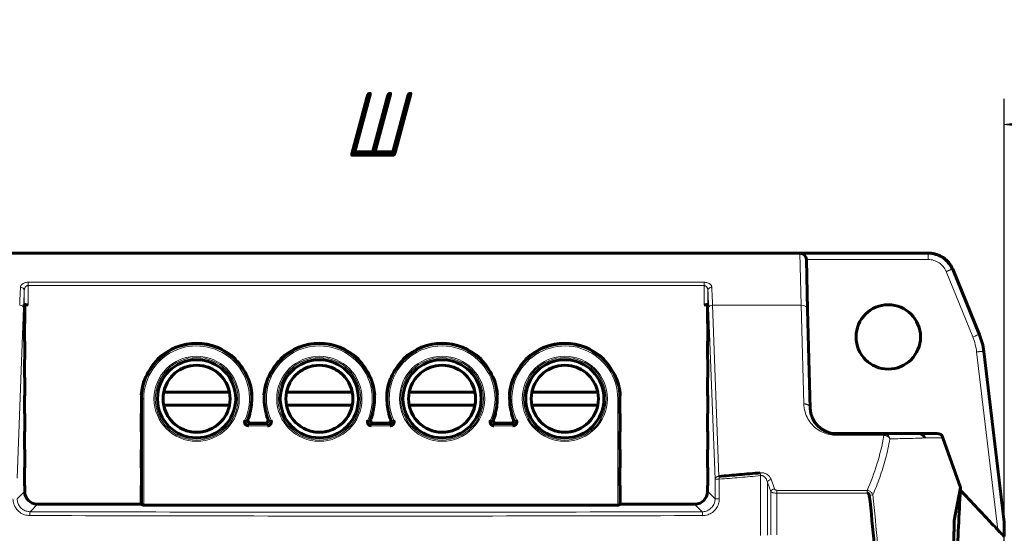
# Model space of a CAD drawing. Header units: millimetres. Extents: x 0 to 594, y 0 to 420.
# Tile 11 of 18: x 129 to 205, y 280 to 320. Entities that reach past the tile are written whole.
import ezdxf

# ---------------------------------------------------------------- set-up
doc = ezdxf.new("R2010")
doc.units = ezdxf.units.MM
doc.linetypes.add('K5LT_BASIC', pattern=[0])
doc.linetypes.add('K5LT_THIN', pattern=[0])
doc.layers.add('Системный слой', color=7, linetype='Continuous')
doc.styles.add('KDIMTEXTSTYLE', font='GOST_AU.SHX', dxfattribs={"width": 0.96, "oblique": 15, "height": 5})
doc.dimstyles.new('KDIMSTYLE (1.00)', dxfattribs={"dimtxt": 5, "dimasz": 1, "dimexe": 2, "dimexo": 0, "dimgap": 1, "dimtad": 1, "dimtxsty": 'KDIMTEXTSTYLE', "dimsah": 1, "dimcen": 0, "dimdle": 1, "dimadec": 0, "dimazin": 0, "dimtfac": 0.667, "dimtmove": 0, "dimatfit": 3, "dimfxl": 1, "dimtvp": 1, "dimtolj": 1, "dimtzin": 0, "dimarcsym": 0})

# ---------------------------------------------------------------- blocks, each defined once
blk = doc.blocks.new('KDIMARROW_01')
at = {"layer": 'Системный слой'}
blk.add_hatch(color=0, dxfattribs=at).paths.add_polyline_path([(-5, -0.658), (0, 0), (-5, 0.658), (-4.5, 0)])
at = {"layer": 'Системный слой', "color": 0, "linetype": 'K5LT_THIN', "lineweight": 18}
for p, q in [((-4.5, 0), (-5, 0.658)), ((-5, 0.658), (0, 0)), ((0, 0), (-5, -0.658)), ((-5, -0.658), (-4.5, 0)), ((0, 0), (-1, 0))]:
    blk.add_line(p, q, dxfattribs=at)

msp = doc.modelspace()

# ---------------------------------------------------------------- linework, layer by layer
at = {"layer": 'Системный слой', "color": 150, "linetype": 'K5LT_BASIC', "lineweight": 60, "true_color": 0x0080ff}
for p, q in [((122.878, 301.657), (157.505, 301.657)), ((132.106, 301.657), (132.326, 301.657)), ((132.121, 301.657), (132.106, 301.657)), ((132.106, 301.657), (132.106, 301.657)), ((137.151, 301.657), (137.535, 301.657)), ((137.279, 301.657), (137.535, 301.657)), ((139.884, 301.657), (140.105, 301.657)), ((139.899, 301.657), (139.885, 301.657)), ((139.885, 301.657), (139.885, 301.657)), ((144.94, 301.657), (145, 301.657)), ((145, 301.657), (145.282, 301.657)), ((145.364, 301.657), (145.116, 301.657)), ((145.441, 301.657), (145.654, 301.657)), ((145.672, 301.657), (145.644, 301.657)), ((148.304, 301.657), (148.026, 301.657)), ((148.27, 301.657), (148.026, 301.657)), ((148.495, 301.657), (148.026, 301.657)), ((148.332, 301.657), (148.026, 301.657)), ((148.27, 301.657), (148.134, 301.657)), ((148.278, 301.657), (148.134, 301.657)), ((148.278, 301.657), (148.134, 301.657)), ((148.217, 301.657), (148.134, 301.657)), ((148.495, 301.657), (148.332, 301.657)), ((148.495, 301.657), (148.332, 301.657)), ((148.387, 301.657), (148.332, 301.657)), ((148.387, 301.657), (148.332, 301.657)), ((148.386, 301.657), (148.332, 301.657)), ((148.386, 301.657), (148.336, 301.657)), ((148.495, 301.657), (148.336, 301.657)), ((148.495, 301.657), (148.41, 301.657)), ((148.41, 301.657), (148.62, 301.657)), ((148.495, 301.657), (148.41, 301.657)), ((148.495, 301.657), (148.41, 301.657)), ((148.495, 301.657), (148.41, 301.657)), ((148.594, 301.657), (148.579, 301.657)), ((148.594, 301.657), (148.579, 301.657)), ((148.594, 301.657), (148.579, 301.657)), ((148.594, 301.657), (148.62, 301.657)), ((148.62, 301.657), (148.594, 301.657)), ((148.594, 301.657), (148.62, 301.657)), ((148.618, 301.657), (148.594, 301.657)), ((148.594, 301.657), (148.62, 301.657)), ((148.594, 301.657), (148.62, 301.657)), ((148.594, 301.657), (148.62, 301.657)), ((148.614, 301.657), (148.62, 301.657)), ((148.614, 301.657), (148.62, 301.657)), ((149.674, 301.657), (149.888, 301.657)), ((149.674, 301.657), (150.272, 301.657)), ((149.674, 301.657), (149.888, 301.657)), ((149.674, 301.657), (149.947, 301.657)), ((149.674, 301.657), (149.888, 301.657)), ((149.677, 301.657), (149.676, 301.657)), ((149.683, 301.657), (149.676, 301.657)), ((149.683, 301.657), (149.676, 301.657)), ((149.888, 301.657), (150.164, 301.657)), ((149.888, 301.657), (150.272, 301.657)), ((149.888, 301.657), (150.272, 301.657)), ((149.888, 301.657), (149.963, 301.657)), ((149.913, 301.657), (149.963, 301.657)), ((149.913, 301.657), (149.966, 301.657)), ((149.966, 301.657), (150.272, 301.657)), ((149.966, 301.657), (150.272, 301.657)), ((149.966, 301.657), (150.272, 301.657)), ((150.022, 301.657), (150.164, 301.657)), ((152.708, 301.657), (152.68, 301.657)), ((153.065, 301.657), (153.092, 301.657)), ((154.46, 301.657), (154.636, 301.657)), ((155.192, 301.657), (155.164, 301.657)), ((155.164, 301.657), (155.174, 301.657)), ((155.441, 301.657), (155.446, 301.657)), ((155.442, 301.657), (155.442, 301.657)), ((155.448, 301.657), (155.662, 301.657)), ((157.505, 301.657), (165.284, 301.657)), ((158.11, 301.657), (157.889, 301.657)), ((158.095, 301.657), (158.11, 301.657)), ((158.11, 301.657), (158.109, 301.657)), ((160.487, 301.657), (160.459, 301.657)), ((160.843, 301.657), (160.871, 301.657)), ((163.98, 301.657), (164.156, 301.657)), ((164.712, 301.657), (164.684, 301.657)), ((164.684, 301.657), (164.694, 301.657)), ((165.284, 301.657), (169.842, 301.657)), ((165.889, 301.657), (165.668, 301.657)), ((165.874, 301.657), (165.888, 301.657)), ((165.888, 301.657), (165.888, 301.657)), ((167.789, 301.657), (167.659, 301.657)), ((167.66, 301.657), (167.789, 301.657)), ((168.238, 301.657), (168.374, 301.657)), ((168.622, 301.657), (168.431, 301.657)), ((169.842, 301.657), (189.17, 301.657)), ((169.842, 301.657), (170.643, 301.657)), ((170.121, 301.657), (170.078, 301.657)), ((170.495, 301.657), (170.226, 301.657)), ((170.411, 301.657), (170.334, 301.657)), ((170.411, 301.657), (170.334, 301.657)), ((170.538, 301.657), (170.463, 301.657)), ((170.644, 301.657), (170.602, 301.657)), ((170.644, 301.657), (170.602, 301.657)), ((170.644, 301.657), (170.61, 301.657)), ((170.644, 301.657), (170.61, 301.657)), ((170.644, 301.657), (170.61, 301.657)), ((170.644, 301.657), (170.61, 301.657)), ((170.644, 301.657), (170.61, 301.657)), ((170.736, 301.657), (170.642, 301.657)), ((170.643, 301.657), (170.734, 301.657)), ((170.734, 301.657), (170.77, 301.657)), ((170.816, 301.657), (170.737, 301.657)), ((170.815, 301.657), (170.737, 301.657)), ((170.821, 301.657), (170.77, 301.657)), ((170.816, 301.657), (170.815, 301.657)), ((170.815, 301.657), (170.819, 301.657)), ((170.821, 301.657), (170.821, 301.657)), ((173.5, 301.657), (173.676, 301.657)), ((174.204, 301.657), (174.214, 301.657)), ((174.232, 301.657), (174.204, 301.657)), ((199.123, 301.657), (189.17, 301.657)), ((189.67, 301.17), (189.772, 297.275)), ((199.123, 301.657), (199.126, 301.657)), ((199.123, 301.657), (199.178, 301.657)), ((201.031, 300.411), (203.098, 295.33)), ((129.042, 297.569), (129.014, 297.708)), ((129.042, 297.569), (129.042, 296.245)), ((182.034, 297.708), (182.007, 297.569)), ((182.007, 296.245), (182.007, 297.569)), ((189.772, 297.275), (189.973, 289.605)), ((129.024, 296.157), (129.042, 296.245)), ((129.024, 296.157), (129.024, 294.857)), ((182.024, 296.157), (182.007, 296.245)), ((182.024, 296.157), (182.024, 294.857)), ((129.024, 294.857), (129.042, 294.769)), ((182.024, 294.857), (182.007, 294.769)), ((129.042, 294.769), (129.042, 293.445)), ((182.007, 293.445), (182.007, 294.769)), ((205.01, 280.776), (203.431, 294.037)), ((129.024, 293.357), (129.042, 293.445)), ((129.024, 293.357), (129.024, 292.057)), ((182.024, 293.357), (182.007, 293.445)), ((182.024, 293.357), (182.024, 292.057)), ((129.024, 292.057), (129.042, 291.969)), ((129.042, 291.969), (129.042, 290.645)), ((182.024, 292.057), (182.007, 291.969)), ((182.007, 290.645), (182.007, 291.969)), ((129.024, 290.557), (129.042, 290.645)), ((129.024, 290.557), (129.024, 289.257)), ((138.098, 289.257), (138.098, 290.357)), ((144.928, 290.857), (139.825, 290.857)), ((154.448, 290.857), (149.345, 290.857)), ((163.968, 290.857), (158.865, 290.857)), ((173.488, 290.857), (168.385, 290.857)), ((175.215, 289.257), (175.215, 290.357)), ((182.024, 290.557), (182.007, 290.645)), ((182.024, 290.557), (182.024, 289.257)), ((139.825, 289.857), (144.928, 289.857)), ((149.345, 289.857), (154.448, 289.857)), ((158.865, 289.857), (163.968, 289.857)), ((168.385, 289.857), (173.488, 289.857)), ((129.024, 289.257), (129.042, 289.169)), ((129.042, 289.169), (129.042, 287.845)), ((138.072, 289.169), (138.098, 289.257)), ((138.072, 287.845), (138.072, 289.169)), ((175.241, 289.169), (175.215, 289.257)), ((175.241, 287.845), (175.241, 289.169)), ((182.024, 289.257), (182.007, 289.169)), ((182.007, 287.845), (182.007, 289.169)), ((147.723, 288.462), (146.55, 288.462)), ((157.243, 288.462), (156.07, 288.462)), ((166.763, 288.462), (165.59, 288.462)), ((129.024, 287.757), (129.042, 287.845)), ((129.024, 287.757), (129.024, 286.457)), ((138.072, 287.845), (138.098, 287.757)), ((138.098, 286.457), (138.098, 287.757)), ((175.241, 287.845), (175.215, 287.757)), ((175.215, 286.457), (175.215, 287.757)), ((182.024, 287.757), (182.007, 287.845)), ((182.024, 287.757), (182.024, 286.457)), ((191.972, 287.657), (195.69, 287.657)), ((195.69, 287.657), (198.372, 287.657)), ((198.372, 287.657), (199.793, 287.657)), ((200.265, 287.322), (201.615, 283.468)), ((129.024, 286.457), (129.042, 286.369)), ((138.072, 286.369), (138.098, 286.457)), ((175.241, 286.369), (175.215, 286.457)), ((182.024, 286.457), (182.007, 286.369)), ((129.042, 286.369), (129.042, 285.045)), ((138.072, 285.045), (138.072, 286.369)), ((175.241, 285.045), (175.241, 286.369)), ((182.007, 285.045), (182.007, 286.369)), ((129.024, 284.957), (129.042, 285.045)), ((129.024, 284.957), (129.024, 283.657)), ((138.072, 285.045), (138.098, 284.957)), ((138.098, 283.657), (138.098, 284.957)), ((175.241, 285.045), (175.215, 284.957)), ((175.215, 283.657), (175.215, 284.957)), ((182.024, 284.957), (182.007, 285.045)), ((182.024, 284.957), (182.024, 283.657)), ((129.024, 283.657), (129.042, 283.569)), ((129.042, 283.569), (129.042, 283.174)), ((138.072, 283.569), (138.098, 283.657)), ((138.072, 282.175), (138.072, 283.569)), ((175.241, 283.569), (175.215, 283.657)), ((175.241, 282.175), (175.241, 283.569)), ((182.024, 283.657), (182.007, 283.569)), ((182.007, 283.174), (182.007, 283.569)), ((201.145, 280.893), (201.615, 283.468)), ((201.615, 283.468), (201.615, 283.273)), ((130.041, 282.175), (138.072, 282.175)), ((138.072, 282.175), (138.172, 282.108)), ((138.271, 282.105), (175.042, 282.105)), ((175.241, 282.175), (175.142, 282.108)), ((175.241, 282.175), (181.007, 282.175)), ((205.024, 280.027), (205.024, 280.538)), ((205.024, 280.027), (205.024, 279.667))]:
    msp.add_line(p, q, dxfattribs=at)
at = {"layer": 'Системный слой', "color": 7, "linetype": 'K5LT_THIN', "lineweight": 18}
for p, q in [((189.17, 301.657), (189.272, 297.627)), ((199.123, 301.17), (189.67, 301.17)), ((199.123, 301.17), (199.123, 301.657)), ((202.578, 295.155), (200.513, 300.235)), ((200.976, 300.411), (201.031, 300.411)), ((203.041, 295.33), (200.976, 300.411)), ((129.314, 299.15), (129.314, 299.405)), ((181.734, 299.405), (129.314, 299.405)), ((181.734, 299.15), (181.734, 299.405)), ((129.014, 298.771), (129.014, 297.708)), ((129.314, 299.15), (129.314, 297.657)), ((181.734, 299.15), (129.314, 299.15)), ((181.734, 297.657), (181.734, 299.15)), ((182.034, 297.708), (182.034, 298.771)), ((128.955, 297.408), (128.46, 284.195)), ((182.591, 284.113), (182.093, 297.408)), ((182.393, 297.627), (189.272, 297.627)), ((182.891, 284.332), (182.393, 297.627)), ((189.272, 297.627), (189.473, 289.957)), ((203.098, 295.33), (203.041, 295.33)), ((203.431, 294.037), (203.375, 294.037)), ((205.01, 280.274), (203.375, 294.037)), ((204.52, 280.17), (202.878, 293.991)), ((138.098, 290.357), (138.172, 290.357)), ((138.172, 290.357), (138.172, 282.108)), ((138.271, 290.357), (138.172, 290.357)), ((138.271, 290.357), (138.271, 282.105)), ((175.042, 290.357), (175.142, 290.357)), ((175.042, 282.105), (175.042, 290.357)), ((175.142, 282.108), (175.142, 290.357)), ((175.215, 290.357), (175.142, 290.357)), ((148.148, 288.684), (148.057, 288.643)), ((157.668, 288.684), (157.577, 288.643)), ((167.188, 288.684), (167.097, 288.643)), ((146.399, 288.262), (146.399, 288.362)), ((147.874, 288.362), (146.399, 288.362)), ((147.874, 288.262), (146.399, 288.262)), ((147.874, 288.262), (147.874, 288.362)), ((157.394, 288.362), (155.919, 288.362)), ((155.919, 288.262), (155.919, 288.362)), ((157.394, 288.262), (155.919, 288.262)), ((157.394, 288.262), (157.394, 288.362)), ((166.914, 288.362), (165.439, 288.362)), ((165.439, 288.262), (165.439, 288.362)), ((166.914, 288.262), (165.439, 288.262)), ((166.914, 288.262), (166.914, 288.362)), ((191.972, 287.657), (191.972, 287.523)), ((191.972, 287.523), (195.69, 287.523)), ((195.69, 287.657), (195.69, 287.523)), ((198.844, 287.322), (200.265, 287.322)), ((182.591, 282.589), (182.591, 284.113)), ((182.591, 284.113), (182.917, 284.113)), ((182.917, 282.589), (182.917, 284.113)), ((186.125, 284.388), (186.125, 279.737)), ((186.933, 284.101), (187.193, 283.374)), ((186.648, 283.881), (186.908, 283.154)), ((186.648, 283.881), (186.648, 279.753)), ((129.042, 283.174), (128.46, 282.592)), ((182.591, 282.589), (182.007, 283.174)), ((182.591, 282.589), (182.917, 282.589)), ((186.908, 279.78), (186.908, 283.154)), ((187.382, 283.246), (187.382, 283.027)), ((187.382, 283.246), (194.396, 283.246)), ((187.382, 283.027), (194.396, 283.027)), ((187.382, 283.027), (187.382, 279.788)), ((194.396, 283.246), (194.396, 283.027)), ((194.821, 282.887), (194.555, 282.857)), ((130.041, 282.175), (129.455, 281.589)), ((181.596, 281.586), (181.007, 282.175)), ((205.01, 280.274), (205.01, 280.776))]:
    msp.add_line(p, q, dxfattribs=at)
at = {"layer": 'Системный слой', "color": 150, "linetype": 'K5LT_BASIC', "lineweight": 60, "true_color": 0x0080ff}
for centre, radius in [((196.024, 295.157), 2.5), ((142.377, 290.357), 3.032), ((151.897, 290.357), 3.032), ((161.417, 290.357), 3.032), ((170.937, 290.357), 3.032), ((142.377, 290.357), 2.6), ((151.897, 290.357), 2.6), ((161.417, 290.357), 2.6), ((170.937, 290.357), 2.6)]:
    msp.add_circle(centre, radius, dxfattribs=at)
at = {"layer": 'Системный слой', "color": 7, "linetype": 'K5LT_THIN', "lineweight": 18}
for centre, radius in [((142.377, 290.357), 3.305), ((142.377, 290.357), 3.205), ((151.897, 290.357), 3.305), ((151.897, 290.357), 3.205), ((161.417, 290.357), 3.305), ((161.417, 290.357), 3.205), ((170.937, 290.357), 3.305)]:
    msp.add_circle(centre, radius, dxfattribs=at)
at = {"layer": 'Системный слой', "color": 150, "linetype": 'K5LT_BASIC', "lineweight": 60, "true_color": 0x0080ff}
for centre, radius, start, end in [((189.17, 301.157), 0.5, 1.5, 90), ((142.377, 290.357), 4.305, 45.83811, 134.16189), ((151.897, 290.357), 4.305, 45.83811, 134.16189), ((161.417, 290.357), 4.305, 45.83811, 134.16189), ((170.937, 290.357), 4.305, 45.83811, 134.16189), ((142.377, 290.357), 4.279, 135.47969, 156.58893), ((142.377, 290.357), 4.279, 23.41107, 44.52031), ((151.897, 290.357), 4.279, 135.47969, 156.58893), ((151.897, 290.357), 4.279, 23.41107, 44.52031), ((161.417, 290.357), 4.279, 135.47969, 156.58893), ((161.417, 290.357), 4.279, 23.41107, 44.52031), ((170.937, 290.357), 4.279, 135.47969, 156.58893), ((170.937, 290.357), 4.279, 23.41107, 44.52031), ((142.377, 290.357), 2.6, 90, 168.91251), ((142.377, 290.357), 2.6, 11.08749, 90), ((151.897, 290.357), 2.6, 90, 168.91251), ((151.897, 290.357), 2.6, 11.08749, 90), ((161.417, 290.357), 2.6, 90, 168.91251), ((161.417, 290.357), 2.6, 11.08749, 90), ((170.937, 290.357), 2.6, 90, 168.91251), ((170.937, 290.357), 2.6, 11.08749, 90), ((142.377, 290.357), 4.305, 158.01114, 176.16176), ((142.377, 290.357), 4.305, 3.83824, 21.98886), ((151.897, 290.357), 4.305, 158.01114, 176.16176), ((151.897, 290.357), 4.305, 3.83824, 21.98886), ((161.417, 290.357), 4.305, 158.01114, 176.16176), ((161.417, 290.357), 4.305, 3.83824, 21.98886), ((170.937, 290.357), 4.305, 158.01114, 176.16176), ((170.937, 290.357), 4.305, 3.83824, 21.98886), ((142.377, 290.357), 4.279, 177.32078, 180), ((142.377, 290.357), 4.279, 345.10237, 2.67922), ((151.897, 290.357), 4.279, 177.32078, 194.89763), ((151.897, 290.357), 4.279, 345.10237, 2.67922), ((161.417, 290.357), 4.279, 177.32078, 194.89763), ((161.417, 290.357), 4.279, 345.10237, 2.67922), ((170.937, 290.357), 4.279, 177.32078, 194.89763), ((170.937, 290.357), 4.279, 0, 2.67922), ((142.377, 290.357), 2.6, 191.08749, 348.91251), ((151.897, 290.357), 2.6, 191.08749, 348.91251), ((161.417, 290.357), 2.6, 191.08749, 348.91251), ((170.937, 290.357), 2.6, 191.08749, 348.91251), ((191.972, 289.657), 2, 181.5, 270), ((142.377, 290.357), 4.305, 337.88983, 343.97791), ((151.897, 290.357), 4.305, 196.02209, 202.11017), ((151.897, 290.357), 4.305, 337.88983, 343.97791), ((161.417, 290.357), 4.305, 196.02209, 202.11017), ((161.417, 290.357), 4.305, 337.88983, 343.97791), ((170.937, 290.357), 4.305, 196.02209, 202.11017)]:
    msp.add_arc(centre, radius, start, end, dxfattribs=at)
at = {"layer": 'Системный слой', "color": 7, "linetype": 'K5LT_THIN', "lineweight": 18}
for centre, radius, start, end in [((142.377, 290.357), 4.205, 335.93333, 180), ((142.377, 290.357), 4.105, 335.94648, 180), ((151.897, 290.357), 4.205, 335.93333, 204.05352), ((151.897, 290.357), 4.105, 335.94648, 204.05352), ((161.417, 290.357), 4.205, 335.93333, 204.05352), ((161.417, 290.357), 4.105, 335.94648, 204.05352), ((170.937, 290.357), 4.205, 0, 204.05352), ((170.937, 290.357), 4.105, 0, 204.05352), ((170.937, 290.357), 3.205, 0, 180), ((170.937, 290.357), 3.205, 180, 0)]:
    msp.add_arc(centre, radius, start, end, dxfattribs=at)
for centre, major_axis, ratio, start_param, end_param in [((128.714, 298.771), (0.3, -0.015), 0.823768, 0.061598, 1.612625), ((182.334, 298.771), (-0.3, -0.015), 0.823768, 4.670561, 6.221587), ((128.655, 297.408), (0.3, -0.011), 0.731115, 0.051176, 1.598168), ((182.393, 297.408), (-0.3, -0.011), 0.731115, 4.685017, 6.231992), ((189.272, 297.262), (0.5, 0.013), 0.731237, 0, 1.551651), ((202.578, 295.142), (-0.463, -0.188), 0.024251, 3.149736, 4.70253), ((195.69, 287.157), (0, 0.5), 0.945459, 4.891466, 6.283192), ((186.096, 284.388), (-0.027, 0.299), 0.096452, 4.70364, 5.528321), ((186.933, 283.881), (-0.282, -0.101), 0.710544, 4.46366, 5.817082), ((187.193, 283.154), (-0.282, -0.101), 0.710544, 4.46366, 5.817082)]:
    msp.add_ellipse(centre, major_axis=major_axis, ratio=ratio, start_param=start_param, end_param=end_param, dxfattribs=at)
at = {"layer": 'Системный слой', "color": 150, "linetype": 'K5LT_BASIC', "lineweight": 60, "true_color": 0x0080ff}
msp.add_ellipse((198.372, 287.157), major_axis=(0, 0.5), ratio=0.999883, start_param=5.049512, end_param=6.283185, dxfattribs=at)
for points in [[(200.976, 300.411), (200.902, 300.594), (200.698, 300.937), (200.256, 301.341), (199.716, 301.598), (199.321, 301.657), (199.123, 301.657)], [(199.178, 301.657), (199.627, 301.657), (200.345, 301.391), (200.862, 300.826), (201.031, 300.411)], [(129.314, 297.657), (129.216, 297.657), (129.093, 297.67), (129.017, 297.691), (129.014, 297.708)], [(182.034, 297.708), (182.031, 297.691), (181.955, 297.67), (181.832, 297.657), (181.734, 297.657)], [(203.098, 295.33), (203.267, 294.914), (203.378, 294.483), (203.431, 294.037)], [(139.377, 293.445), (139.36, 293.416), (139.343, 293.386), (139.326, 293.357)], [(145.376, 293.445), (145.393, 293.416), (145.411, 293.386), (145.427, 293.357)], [(148.897, 293.445), (148.88, 293.416), (148.863, 293.386), (148.846, 293.357)], [(154.896, 293.445), (154.913, 293.416), (154.931, 293.386), (154.947, 293.357)], [(158.417, 293.445), (158.4, 293.416), (158.383, 293.386), (158.366, 293.357)], [(164.416, 293.445), (164.433, 293.416), (164.451, 293.386), (164.467, 293.357)], [(167.937, 293.445), (167.92, 293.416), (167.903, 293.386), (167.886, 293.357)], [(173.936, 293.445), (173.953, 293.416), (173.971, 293.386), (173.987, 293.357)], [(138.385, 291.969), (138.406, 291.998), (138.428, 292.028), (138.45, 292.057)], [(146.368, 291.969), (146.347, 291.998), (146.325, 292.028), (146.303, 292.057)], [(147.905, 291.969), (147.926, 291.998), (147.948, 292.028), (147.97, 292.057)], [(155.888, 291.969), (155.867, 291.998), (155.845, 292.028), (155.823, 292.057)], [(157.425, 291.969), (157.446, 291.998), (157.468, 292.028), (157.49, 292.057)], [(165.408, 291.969), (165.387, 291.998), (165.365, 292.028), (165.343, 292.057)], [(166.945, 291.969), (166.966, 291.998), (166.988, 292.028), (167.01, 292.057)], [(174.928, 291.969), (174.907, 291.998), (174.885, 292.028), (174.863, 292.057)], [(138.081, 290.645), (138.088, 290.616), (138.095, 290.586), (138.103, 290.557)], [(146.672, 290.645), (146.665, 290.616), (146.658, 290.586), (146.65, 290.557)], [(147.601, 290.645), (147.608, 290.616), (147.615, 290.586), (147.623, 290.557)], [(156.192, 290.645), (156.185, 290.616), (156.178, 290.586), (156.17, 290.557)], [(157.121, 290.645), (157.128, 290.616), (157.135, 290.586), (157.143, 290.557)], [(165.712, 290.645), (165.705, 290.616), (165.698, 290.586), (165.69, 290.557)], [(166.641, 290.645), (166.648, 290.616), (166.655, 290.586), (166.663, 290.557)], [(175.232, 290.645), (175.225, 290.616), (175.218, 290.586), (175.21, 290.557)], [(146.399, 288.262), (146.379, 288.262), (146.339, 288.266), (146.273, 288.287), (146.208, 288.326), (146.15, 288.386), (146.107, 288.47), (146.093, 288.576), (146.109, 288.648), (146.125, 288.684)], [(146.365, 288.737), (146.351, 288.704), (146.344, 288.639), (146.377, 288.545), (146.451, 288.479), (146.514, 288.462), (146.55, 288.462)], [(146.514, 289.169), (146.514, 289.198), (146.513, 289.228), (146.511, 289.257)], [(147.723, 288.462), (147.759, 288.462), (147.822, 288.479), (147.896, 288.545), (147.929, 288.639), (147.922, 288.704), (147.908, 288.737)], [(147.759, 289.169), (147.76, 289.198), (147.761, 289.228), (147.762, 289.257)], [(148.148, 288.684), (148.155, 288.669), (148.166, 288.637), (148.175, 288.581), (148.173, 288.518), (148.156, 288.451), (148.12, 288.383), (148.062, 288.322), (147.979, 288.275), (147.911, 288.262), (147.874, 288.262)], [(155.919, 288.262), (155.899, 288.262), (155.859, 288.266), (155.793, 288.287), (155.728, 288.326), (155.67, 288.386), (155.627, 288.47), (155.613, 288.576), (155.629, 288.648), (155.645, 288.684)], [(155.885, 288.737), (155.871, 288.704), (155.864, 288.639), (155.897, 288.545), (155.971, 288.479), (156.034, 288.462), (156.07, 288.462)], [(156.034, 289.169), (156.034, 289.198), (156.033, 289.228), (156.031, 289.257)], [(157.243, 288.462), (157.279, 288.462), (157.342, 288.479), (157.416, 288.545), (157.449, 288.639), (157.442, 288.704), (157.428, 288.737)], [(157.279, 289.169), (157.28, 289.198), (157.281, 289.228), (157.282, 289.257)], [(157.668, 288.684), (157.675, 288.669), (157.686, 288.637), (157.695, 288.581), (157.693, 288.518), (157.676, 288.451), (157.64, 288.383), (157.582, 288.322), (157.499, 288.275), (157.431, 288.262), (157.394, 288.262)], [(165.439, 288.262), (165.419, 288.262), (165.379, 288.266), (165.313, 288.287), (165.248, 288.326), (165.19, 288.386), (165.147, 288.47), (165.133, 288.576), (165.149, 288.648), (165.165, 288.684)], [(165.405, 288.737), (165.391, 288.704), (165.384, 288.639), (165.417, 288.545), (165.491, 288.479), (165.554, 288.462), (165.59, 288.462)], [(165.554, 289.169), (165.554, 289.198), (165.553, 289.228), (165.551, 289.257)], [(166.763, 288.462), (166.799, 288.462), (166.862, 288.479), (166.936, 288.545), (166.969, 288.639), (166.962, 288.704), (166.948, 288.737)], [(166.799, 289.169), (166.8, 289.198), (166.801, 289.228), (166.802, 289.257)], [(167.188, 288.684), (167.195, 288.669), (167.206, 288.637), (167.215, 288.581), (167.213, 288.518), (167.196, 288.451), (167.16, 288.383), (167.102, 288.322), (167.019, 288.275), (166.951, 288.262), (166.914, 288.262)], [(199.793, 287.657), (200.03, 287.657), (200.187, 287.546), (200.265, 287.322)], [(182.891, 284.332), (183.421, 284.375), (184.484, 284.464), (185.557, 284.558), (186.096, 284.607)], [(129.042, 283.174), (129.042, 282.841), (129.294, 282.427), (129.708, 282.175), (130.041, 282.175)], [(181.007, 282.175), (181.34, 282.175), (181.754, 282.427), (182.007, 282.841), (182.007, 283.174)], [(194.396, 283.027), (194.409, 283.027), (194.435, 283.024), (194.474, 283.007), (194.511, 282.976), (194.541, 282.926), (194.552, 282.882), (194.555, 282.857)], [(194.555, 282.857), (194.701, 281.55), (194.956, 278.975), (195.233, 275.234), (195.349, 272.814), (195.391, 271.622)], [(201.615, 283.273), (201.567, 282.314), (201.47, 280.416), (201.326, 277.63), (201.229, 275.812), (201.181, 274.913)], [(201.615, 283.273), (201.942, 282.924), (202.595, 282.23), (203.563, 281.196), (204.202, 280.511), (204.52, 280.17)], [(138.271, 282.105), (138.208, 282.105), (138.175, 282.106), (138.172, 282.108)], [(175.142, 282.108), (175.138, 282.106), (175.105, 282.105), (175.042, 282.105)], [(205.024, 280.538), (205.024, 280.617), (205.019, 280.697), (205.01, 280.776)], [(205.024, 279.667), (204.998, 279.689), (204.934, 279.747), (204.813, 279.865), (204.674, 280.007), (204.573, 280.114), (204.52, 280.17)], [(205.024, 280.027), (205.024, 280.067), (205.022, 280.149), (205.015, 280.232), (205.01, 280.274)]]:
    msp.add_open_spline(points, degree=3, dxfattribs=at)
at = {"layer": 'Системный слой', "color": 7, "linetype": 'K5LT_THIN', "lineweight": 18}
for points in [[(200.513, 300.235), (200.455, 300.376), (200.305, 300.628), (199.973, 300.934), (199.563, 301.127), (199.275, 301.17), (199.123, 301.17)], [(129.314, 299.405), (129.289, 299.405), (129.237, 299.403), (129.151, 299.392), (129.064, 299.372), (128.975, 299.34), (128.891, 299.296), (128.817, 299.239), (128.761, 299.171), (128.725, 299.097), (128.715, 299.045), (128.714, 299.019)], [(182.334, 299.019), (182.333, 299.04), (182.326, 299.082), (182.303, 299.141), (182.266, 299.199), (182.21, 299.257), (182.128, 299.315), (182.015, 299.365), (181.879, 299.397), (181.784, 299.405), (181.734, 299.405)], [(128.714, 299.019), (128.704, 298.808), (128.683, 298.364), (128.664, 297.879), (128.655, 297.627)], [(129.014, 298.771), (129.003, 298.564), (128.983, 298.13), (128.964, 297.655), (128.955, 297.408)], [(129.314, 299.15), (129.301, 299.15), (129.275, 299.148), (129.233, 299.137), (129.189, 299.117), (129.145, 299.087), (129.103, 299.043), (129.066, 298.987), (129.037, 298.921), (129.019, 298.848), (129.015, 298.797), (129.014, 298.771)], [(182.034, 298.771), (182.034, 298.793), (182.03, 298.834), (182.019, 298.891), (182, 298.948), (181.972, 299.005), (181.931, 299.061), (181.875, 299.11), (181.807, 299.142), (181.759, 299.15), (181.734, 299.15)], [(182.093, 297.408), (182.084, 297.655), (182.065, 298.13), (182.045, 298.564), (182.034, 298.771)], [(182.393, 297.627), (182.384, 297.879), (182.365, 298.364), (182.344, 298.808), (182.334, 299.019)], [(202.878, 293.991), (202.854, 294.192), (202.78, 294.586), (202.654, 294.968), (202.578, 295.155)], [(203.375, 294.037), (203.348, 294.259), (203.266, 294.699), (203.125, 295.123), (203.041, 295.33)], [(189.473, 289.957), (189.479, 289.74), (189.545, 289.331), (189.771, 288.793), (190.099, 288.337), (190.509, 287.972), (190.981, 287.707), (191.49, 287.552), (191.812, 287.523), (191.972, 287.523)], [(146.365, 288.737), (146.35, 288.727), (146.319, 288.707), (146.27, 288.677), (146.234, 288.654), (146.216, 288.642)], [(148.057, 288.643), (148.041, 288.653), (148.009, 288.673), (147.96, 288.704), (147.926, 288.726), (147.908, 288.737)], [(155.885, 288.737), (155.87, 288.727), (155.839, 288.707), (155.79, 288.677), (155.754, 288.654), (155.736, 288.642)], [(157.577, 288.643), (157.561, 288.653), (157.529, 288.673), (157.48, 288.704), (157.446, 288.726), (157.428, 288.737)], [(165.405, 288.737), (165.39, 288.727), (165.359, 288.707), (165.31, 288.677), (165.274, 288.654), (165.256, 288.642)], [(167.097, 288.643), (167.081, 288.653), (167.049, 288.673), (167, 288.704), (166.966, 288.726), (166.948, 288.737)], [(146.55, 288.462), (146.535, 288.452), (146.503, 288.431), (146.453, 288.397), (146.417, 288.374), (146.399, 288.362)], [(147.874, 288.362), (147.859, 288.372), (147.826, 288.393), (147.776, 288.427), (147.741, 288.45), (147.723, 288.462)], [(148.057, 288.643), (148.061, 288.633), (148.069, 288.612), (148.075, 288.575), (148.074, 288.533), (148.063, 288.488), (148.038, 288.443), (148, 288.402), (147.944, 288.371), (147.898, 288.362), (147.874, 288.362)], [(156.07, 288.462), (156.055, 288.452), (156.023, 288.431), (155.973, 288.397), (155.937, 288.374), (155.919, 288.362)], [(157.394, 288.362), (157.379, 288.372), (157.346, 288.393), (157.296, 288.427), (157.261, 288.45), (157.243, 288.462)], [(157.577, 288.643), (157.581, 288.633), (157.589, 288.612), (157.595, 288.575), (157.594, 288.533), (157.583, 288.488), (157.558, 288.443), (157.52, 288.402), (157.464, 288.371), (157.418, 288.362), (157.394, 288.362)], [(165.59, 288.462), (165.575, 288.452), (165.543, 288.431), (165.493, 288.397), (165.457, 288.374), (165.439, 288.362)], [(166.914, 288.362), (166.899, 288.372), (166.866, 288.393), (166.816, 288.427), (166.781, 288.45), (166.763, 288.462)], [(167.097, 288.643), (167.101, 288.633), (167.109, 288.612), (167.115, 288.575), (167.114, 288.533), (167.103, 288.488), (167.078, 288.443), (167.04, 288.402), (166.984, 288.371), (166.938, 288.362), (166.914, 288.362)], [(194.396, 283.246), (194.676, 283.892), (195.183, 285.248), (195.551, 286.741), (195.69, 287.523)], [(194.821, 282.887), (195.013, 283.325), (195.374, 284.233), (195.825, 285.678), (196.059, 286.713), (196.155, 287.246)], [(196.155, 287.246), (196.738, 287.256), (197.71, 287.274), (198.6, 287.3), (198.821, 287.315), (198.844, 287.322)], [(182.917, 284.113), (183.447, 284.156), (184.512, 284.244), (185.586, 284.339), (186.125, 284.388)], [(186.096, 284.607), (186.124, 284.61), (186.184, 284.612), (186.282, 284.606), (186.391, 284.586), (186.503, 284.548), (186.612, 284.493), (186.714, 284.42), (186.804, 284.33), (186.879, 284.225), (186.917, 284.144), (186.933, 284.101)], [(186.125, 284.388), (186.143, 284.39), (186.18, 284.393), (186.242, 284.387), (186.309, 284.366), (186.379, 284.329), (186.448, 284.273), (186.511, 284.2), (186.568, 284.111), (186.615, 284.005), (186.639, 283.924), (186.648, 283.881)], [(187.193, 283.374), (187.196, 283.365), (187.203, 283.349), (187.22, 283.323), (187.244, 283.296), (187.278, 283.272), (187.324, 283.252), (187.362, 283.246), (187.382, 283.246)], [(128.133, 282.592), (128.133, 282.451), (128.176, 282.185), (128.364, 281.814), (128.654, 281.523), (129.023, 281.334), (129.289, 281.289), (129.43, 281.289)], [(128.46, 282.592), (128.46, 282.488), (128.493, 282.278), (128.636, 281.995), (128.859, 281.769), (129.142, 281.623), (129.351, 281.589), (129.455, 281.589)], [(181.596, 281.586), (181.7, 281.586), (181.909, 281.62), (182.191, 281.766), (182.415, 281.991), (182.558, 282.275), (182.591, 282.484), (182.591, 282.589)], [(181.621, 281.286), (181.761, 281.286), (182.027, 281.331), (182.396, 281.519), (182.686, 281.811), (182.874, 282.181), (182.917, 282.448), (182.917, 282.589)], [(186.908, 283.154), (186.915, 283.146), (186.933, 283.129), (186.976, 283.103), (187.037, 283.077), (187.121, 283.052), (187.236, 283.032), (187.332, 283.027), (187.382, 283.027)], [(194.396, 283.246), (194.426, 283.243), (194.488, 283.23), (194.586, 283.189), (194.684, 283.119), (194.769, 283.018), (194.808, 282.933), (194.821, 282.887)], [(194.821, 282.887), (194.965, 281.578), (195.217, 278.997), (195.488, 275.25), (195.601, 272.825), (195.641, 271.631)], [(129.43, 281.289), (135.214, 281.272), (146.811, 281.248), (164.235, 281.247), (175.834, 281.269), (181.621, 281.286)], [(129.455, 281.589), (135.24, 281.572), (146.816, 281.548), (164.231, 281.547), (175.809, 281.569), (181.596, 281.586)]]:
    msp.add_open_spline(points, degree=3, dxfattribs=at)
for points, weights in [([(200.513, 300.235), (200.78, 300.344), (200.971, 300.416), (200.976, 300.411)], [1, 0.808986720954, 0.808986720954, 1]), ([(202.878, 293.991), (203.166, 294.025), (203.371, 294.044), (203.375, 294.037)], [1, 0.807521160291, 0.807521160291, 1]), ([(189.973, 289.605), (189.968, 289.816), (189.762, 289.961), (189.473, 289.957)], [1, 0.80924164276, 0.80924164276, 1]), ([(146.125, 288.684), (146.176, 288.661), (146.214, 288.644), (146.216, 288.642)], [1, 0.816916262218, 0.816916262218, 1]), ([(155.645, 288.684), (155.696, 288.661), (155.734, 288.644), (155.736, 288.642)], [1, 0.81691626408, 0.81691626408, 1]), ([(165.165, 288.684), (165.216, 288.661), (165.254, 288.644), (165.256, 288.642)], [1, 0.81691626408, 0.81691626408, 1]), ([(195.69, 287.523), (195.904, 287.505), (196.08, 287.4), (196.155, 287.246)], [1, 0.880826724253, 0.880826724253, 1]), ([(182.591, 284.113), (182.595, 284.239), (182.719, 284.329), (182.891, 284.332)], [1, 0.810318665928, 0.810318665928, 1]), ([(182.917, 284.113), (182.91, 284.197), (182.901, 284.275), (182.891, 284.332)], [1, 0.944241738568, 0.944241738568, 1]), ([(129.455, 281.589), (129.441, 281.583), (129.43, 281.46), (129.43, 281.289)], [1, 0.812863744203, 0.812863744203, 1]), ([(181.596, 281.586), (181.61, 281.58), (181.62, 281.457), (181.621, 281.286)], [1, 0.812839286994, 0.812839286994, 1])]:
    msp.add_rational_spline(points, weights, degree=3, dxfattribs=at)
for points, knots in [([(146.399, 288.362), (146.386, 288.362), (146.358, 288.364), (146.315, 288.378), (146.271, 288.404), (146.233, 288.445), (146.204, 288.501), (146.195, 288.57), (146.206, 288.619), (146.216, 288.642)], [0, 0, 0, 0, 0.1428571, 0.2857143, 0.4285714, 0.5714286, 0.7142857, 0.8571429, 0.9990919, 0.9990919, 0.9990919, 0.9990919]), ([(155.919, 288.362), (155.906, 288.362), (155.878, 288.364), (155.835, 288.378), (155.791, 288.404), (155.753, 288.445), (155.724, 288.501), (155.715, 288.57), (155.726, 288.619), (155.736, 288.642)], [0, 0, 0, 0, 0.1428571, 0.2857143, 0.4285714, 0.5714286, 0.7142857, 0.8571429, 0.999092, 0.999092, 0.999092, 0.999092]), ([(165.439, 288.362), (165.426, 288.362), (165.398, 288.364), (165.355, 288.378), (165.311, 288.404), (165.273, 288.445), (165.244, 288.501), (165.235, 288.57), (165.246, 288.619), (165.256, 288.642)], [0, 0, 0, 0, 0.1428571, 0.2857143, 0.4285714, 0.5714286, 0.7142857, 0.8571429, 0.999092, 0.999092, 0.999092, 0.999092])]:
    msp.add_open_spline(points, degree=3, knots=knots, dxfattribs=at)
at = {"layer": 'Системный слой', "color": 150, "linetype": 'K5LT_BASIC', "lineweight": 60, "true_color": 0x0080ff}
msp.add_open_spline([(201.145, 280.893), (201.137, 280.847), (201.122, 280.288), (201.1, 277.911), (201.081, 273.192), (201.068, 265.669), (201.064, 259.681), (201.063, 256.482)], degree=3, knots=[0, 0, 0, 0, 0.125, 0.25, 0.5, 0.75, 1, 1, 1, 1], dxfattribs=at)

# ---------------------------------------------------------------- dimensions: what is measured, and where the dimension line sits
at = {"layer": 'Системный слой', "color": 7}
msp.add_linear_dim(base=(107.024, 311.657), p1=(205.024, 275.69), p2=(107.024, 275.69), location=(156.024, 311.657), text='\\H5.0;\\W0.965;\\Q15;\\H5.0;\\W0.965;\\Q15;\\Q15;Ш', dimstyle='KDIMSTYLE (1.00)', override={"dimexo": 0, "dimblk1": 'KDIMARROW_01', "dimblk2": 'KDIMARROW_01', "dimse1": 0, "dimse2": 0, "dimclrt": 7, "dimtolj": 1}, dxfattribs=at).render()

doc.saveas('drawing.dxf')
